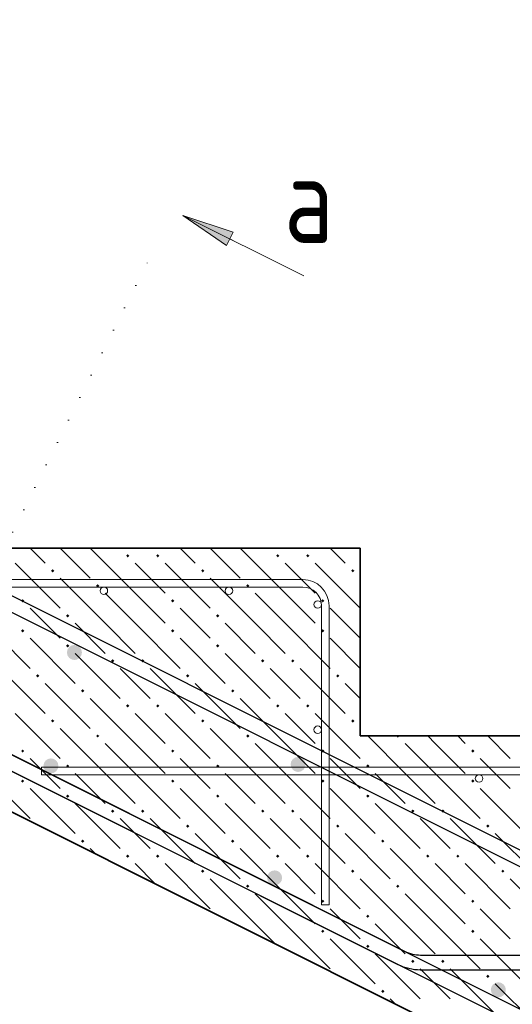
# Model space of a CAD drawing. Header units: millimetres. Extents: x 0 to 21005, y 0 to 14850.
# Tile 8 of 22: x 10229 to 11214, y 9510 to 11477. Entities that reach past the tile are written whole.
import ezdxf

# ---------------------------------------------------------------- set-up
doc = ezdxf.new("R2010")
doc.units = ezdxf.units.MM
doc.linetypes.add('______9', pattern=[50, 0, -50])
doc.layers.add('ЖБ Лестница', color=7, linetype='Continuous', lineweight=25, true_color=0xe0e0ff)
for name, color, linetype, lineweight in [('Обрамление проемов стержнями', 7, 'Continuous', 25), ('Общий01', 7, 'Continuous', 13), ('Фоновоя арматура Х1', 7, 'Continuous', 25)]:
    doc.layers.add(name, color=color, linetype=linetype, lineweight=lineweight)
doc.styles.add('ISOCPEUR', font='txt')

msp = doc.modelspace()

# ---------------------------------------------------------------- hatches: boundary and pattern name
at = {"layer": 'ЖБ Лестница', "linetype": 'Continuous', "lineweight": 18, "transparency": 33554687}
for points in [[(10441.9, 10406), (10445.1, 10409.2), (10448.4, 10406), (10445.1, 10402.7)], [(10501.9, 10406), (10505.1, 10409.2), (10508.4, 10406), (10505.1, 10402.7)], [(10741.9, 10406), (10745.1, 10409.2), (10748.4, 10406), (10745.1, 10402.7)], [(10801.9, 10406), (10805.1, 10409.2), (10808.4, 10406), (10805.1, 10402.7)], [(10291.9, 10376), (10295.1, 10379.2), (10298.4, 10376), (10295.1, 10372.7)], [(10591.9, 10376), (10595.1, 10379.2), (10598.4, 10376), (10595.1, 10372.7)], [(10891.9, 10376), (10895.1, 10379.2), (10898.4, 10376), (10895.1, 10372.7)], [(10381.9, 10346), (10385.1, 10349.2), (10388.4, 10346), (10385.1, 10342.7)], [(10681.9, 10346), (10685.1, 10349.2), (10688.4, 10346), (10685.1, 10342.7)], [(10231.9, 10316), (10235.1, 10319.2), (10238.4, 10316), (10235.1, 10312.7)], [(10531.9, 10316), (10535.1, 10319.2), (10538.4, 10316), (10535.1, 10312.7)], [(10831.9, 10316), (10835.1, 10319.2), (10838.4, 10316), (10835.1, 10312.7)], [(10321.9, 10286), (10325.1, 10289.2), (10328.4, 10286), (10325.1, 10282.7)], [(10621.9, 10286), (10625.1, 10289.2), (10628.4, 10286), (10625.1, 10282.7)], [(10231.9, 10256), (10235.1, 10259.2), (10238.4, 10256), (10235.1, 10252.7)], [(10531.9, 10256), (10535.1, 10259.2), (10538.4, 10256), (10535.1, 10252.7)], [(10831.9, 10256), (10835.1, 10259.2), (10838.4, 10256), (10835.1, 10252.7)], [(10321.9, 10226), (10325.1, 10229.2), (10328.4, 10226), (10325.1, 10222.7)], [(10621.9, 10226), (10625.1, 10229.2), (10628.4, 10226), (10625.1, 10222.7)], [(10411.9, 10196), (10415.1, 10199.2), (10418.4, 10196), (10415.1, 10192.7)], [(10471.9, 10196), (10475.1, 10199.2), (10478.4, 10196), (10475.1, 10192.7)], [(10711.9, 10196), (10715.1, 10199.2), (10718.4, 10196), (10715.1, 10192.7)], [(10771.9, 10196), (10775.1, 10199.2), (10778.4, 10196), (10775.1, 10192.7)], [(10261.9, 10166), (10265.1, 10169.2), (10268.4, 10166), (10265.1, 10162.7)], [(10561.9, 10166), (10565.1, 10169.2), (10568.4, 10166), (10565.1, 10162.7)], [(10861.9, 10166), (10865.1, 10169.2), (10868.4, 10166), (10865.1, 10162.7)], [(10351.9, 10136), (10355.1, 10139.2), (10358.4, 10136), (10355.1, 10132.7)], [(10651.9, 10136), (10655.1, 10139.2), (10658.4, 10136), (10655.1, 10132.7)], [(10441.9, 10106), (10445.1, 10109.2), (10448.4, 10106), (10445.1, 10102.7)], [(10501.9, 10106), (10505.1, 10109.2), (10508.4, 10106), (10505.1, 10102.7)], [(10741.9, 10106), (10745.1, 10109.2), (10748.4, 10106), (10745.1, 10102.7)], [(10801.9, 10106), (10805.1, 10109.2), (10808.4, 10106), (10805.1, 10102.7)], [(10291.9, 10076), (10295.1, 10079.2), (10298.4, 10076), (10295.1, 10072.7)], [(10591.9, 10076), (10595.1, 10079.2), (10598.4, 10076), (10595.1, 10072.7)], [(10891.9, 10076), (10895.1, 10079.2), (10898.4, 10076), (10895.1, 10072.7)], [(10381.9, 10046), (10385.1, 10049.2), (10388.4, 10046), (10385.1, 10042.7)], [(10681.9, 10046), (10685.1, 10049.2), (10688.4, 10046), (10685.1, 10042.7)], [(10981.9, 10046), (10988.4, 10046), (10985.1, 10042.7)], [(10231.9, 10016), (10235.1, 10019.2), (10238.4, 10016), (10235.1, 10012.7)], [(10531.9, 10016), (10535.1, 10019.2), (10538.4, 10016), (10535.1, 10012.7)], [(10831.9, 10016), (10835.1, 10019.2), (10838.4, 10016), (10835.1, 10012.7)], [(11131.9, 10016), (11135.1, 10019.2), (11138.4, 10016), (11135.1, 10012.7)], [(10321.9, 9986), (10325.1, 9989.2), (10328.4, 9986), (10325.1, 9982.7)], [(10621.9, 9986), (10625.1, 9989.2), (10628.4, 9986), (10625.1, 9982.7)], [(10921.9, 9986), (10925.1, 9989.2), (10928.4, 9986), (10925.1, 9982.7)], [(10231.9, 9956), (10235.1, 9959.2), (10238.4, 9956), (10235.1, 9952.7)], [(10531.9, 9956), (10535.1, 9959.2), (10538.4, 9956), (10535.1, 9952.7)], [(10831.9, 9956), (10835.1, 9959.2), (10838.4, 9956), (10835.1, 9952.7)], [(11131.9, 9956), (11135.1, 9959.2), (11138.4, 9956), (11135.1, 9952.7)], [(10321.9, 9926), (10325.1, 9929.2), (10328.4, 9926), (10325.1, 9922.7)], [(10621.9, 9926), (10625.1, 9929.2), (10628.4, 9926), (10625.1, 9922.7)], [(10921.9, 9926), (10925.1, 9929.2), (10928.4, 9926), (10925.1, 9922.7)], [(10411.9, 9896), (10415.1, 9899.2), (10418.4, 9896), (10415.1, 9892.7)], [(10471.9, 9896), (10475.1, 9899.2), (10478.4, 9896), (10475.1, 9892.7)], [(10711.9, 9896), (10715.1, 9899.2), (10718.4, 9896), (10715.1, 9892.7)], [(10771.9, 9896), (10775.1, 9899.2), (10778.4, 9896), (10775.1, 9892.7)], [(11011.9, 9896), (11015.1, 9899.2), (11018.4, 9896), (11015.1, 9892.7)], [(11071.9, 9896), (11075.1, 9899.2), (11078.4, 9896), (11075.1, 9892.7)], [(10264.6, 9868.7), (10265.1, 9869.2), (10266.6, 9867.7)], [(10561.9, 9866), (10565.1, 9869.2), (10568.4, 9866), (10565.1, 9862.7)], [(10861.9, 9866), (10865.1, 9869.2), (10868.4, 9866), (10865.1, 9862.7)], [(11161.9, 9866), (11165.1, 9869.2), (11168.4, 9866), (11165.1, 9862.7)], [(10351.9, 9836), (10355.1, 9839.2), (10358.4, 9836), (10355.1, 9832.7)], [(10651.9, 9836), (10655.1, 9839.2), (10658.4, 9836), (10655.1, 9832.7)], [(10951.9, 9836), (10955.1, 9839.2), (10958.4, 9836), (10955.1, 9832.7)], [(10441.9, 9806), (10445.1, 9809.2), (10448.4, 9806), (10445.1, 9802.7)], [(10501.9, 9806), (10505.1, 9809.2), (10508.4, 9806), (10505.1, 9802.7)], [(10741.9, 9806), (10745.1, 9809.2), (10748.4, 9806), (10745.1, 9802.7)], [(10801.9, 9806), (10805.1, 9809.2), (10808.4, 9806), (10805.1, 9802.7)], [(11041.9, 9806), (11045.1, 9809.2), (11048.4, 9806), (11045.1, 9802.7)], [(11101.9, 9806), (11105.1, 9809.2), (11108.4, 9806), (11105.1, 9802.7)], [(10591.9, 9776), (10595.1, 9779.2), (10598.4, 9776), (10595.1, 9772.7)], [(10891.9, 9776), (10895.1, 9779.2), (10898.4, 9776), (10895.1, 9772.7)], [(11191.9, 9776), (11195.1, 9779.2), (11198.4, 9776), (11195.1, 9772.7)], [(10681.9, 9746), (10685.1, 9749.2), (10688.4, 9746), (10685.1, 9742.7)], [(10981.9, 9746), (10985.1, 9749.2), (10988.4, 9746), (10985.1, 9742.7)], [(10831.9, 9716), (10835.1, 9719.2), (10838.4, 9716), (10835.1, 9712.7)], [(11131.9, 9716), (11135.1, 9719.2), (11138.4, 9716), (11135.1, 9712.7)], [(10624.6, 9688.7), (10625.1, 9689.2), (10626.6, 9687.7)], [(10921.9, 9686), (10925.1, 9689.2), (10928.4, 9686), (10925.1, 9682.7)], [(10831.9, 9656), (10835.1, 9659.2), (10838.4, 9656), (10835.1, 9652.7)], [(11131.9, 9656), (11135.1, 9659.2), (11138.4, 9656), (11135.1, 9652.7)], [(10921.9, 9626), (10925.1, 9629.2), (10928.4, 9626), (10925.1, 9622.7)], [(11011.9, 9596), (11015.1, 9599.2), (11018.4, 9596), (11015.1, 9592.7)], [(11071.9, 9596), (11075.1, 9599.2), (11078.4, 9596), (11075.1, 9592.7)], [(10864.6, 9568.7), (10865.1, 9569.2), (10866.6, 9567.7)], [(11161.9, 9566), (11165.1, 9569.2), (11168.4, 9566), (11165.1, 9562.7)], [(10951.9, 9536), (10955.1, 9539.2), (10958.4, 9536), (10955.1, 9532.7)]]:
    msp.add_hatch(color=7, dxfattribs=at).paths.add_polyline_path(points, flags=16)
at = {"layer": 'Общий01', "linetype": 'Continuous', "lineweight": 13, "transparency": 33554687}
msp.add_hatch(color=7, dxfattribs=at).paths.add_polyline_path([(10642.8, 11025.4), (10555.6, 11085.8), (10656.2, 11052.2)], flags=16)
at = {"layer": 'Фоновоя арматура Х1', "linetype": 'Continuous', "lineweight": 35, "transparency": 33554687}
for points in [[(10353.6, 10212.7), (10352.5, 10218.5), (10349.2, 10223.4), (10344.4, 10226.6), (10338.6, 10227.7), (10332.9, 10226.6), (10328, 10223.4), (10324.8, 10218.5), (10323.6, 10212.7), (10324.8, 10207), (10328, 10202.1), (10332.9, 10198.9), (10338.6, 10197.7), (10344.4, 10198.9), (10349.2, 10202.1), (10352.5, 10207)], [(10306.7, 9986.2), (10305.5, 9992), (10302.3, 9996.8), (10297.4, 10000.1), (10291.7, 10001.2), (10285.9, 10000.1), (10281.1, 9996.8), (10277.8, 9992), (10276.7, 9986.2), (10277.8, 9980.5), (10281.1, 9975.6), (10285.9, 9972.4), (10291.7, 9971.2), (10297.4, 9972.4), (10302.3, 9975.6), (10305.5, 9980.5)], [(10800.9, 9989.1), (10799.7, 9994.9), (10796.5, 9999.7), (10791.6, 10003), (10785.9, 10004.1), (10780.1, 10003), (10775.2, 9999.7), (10772, 9994.9), (10770.9, 9989.1), (10772, 9983.4), (10775.2, 9978.5), (10780.1, 9975.3), (10785.9, 9974.1), (10791.6, 9975.3), (10796.5, 9978.5), (10799.7, 9983.4)], [(10753.9, 9762.6), (10752.8, 9768.4), (10749.5, 9773.2), (10744.6, 9776.5), (10738.9, 9777.6), (10733.2, 9776.5), (10728.3, 9773.2), (10725, 9768.4), (10723.9, 9762.6), (10725, 9756.9), (10728.3, 9752), (10733.2, 9748.8), (10738.9, 9747.6), (10744.6, 9748.8), (10749.5, 9752), (10752.8, 9756.9)], [(11201.1, 9539), (11200, 9544.8), (11196.7, 9549.6), (11191.9, 9552.9), (11186.1, 9554), (11180.4, 9552.9), (11175.5, 9549.6), (11172.3, 9544.8), (11171.1, 9539), (11172.3, 9533.3), (11175.5, 9528.4), (11180.4, 9525.2), (11186.1, 9524), (11191.9, 9525.2), (11196.7, 9528.4), (11200, 9533.3)]]:
    msp.add_hatch(color=7, dxfattribs=at).paths.add_polyline_path(points)

# ---------------------------------------------------------------- linework, layer by layer
at = {"color": 7, "linetype": 'Continuous', "lineweight": 25, "transparency": 33554687}
for points in [[(3421.2, 12467.6), (5908.1, 12467.6), (5913.7, 12467.4), (5919.5, 12466.8), (5925.2, 12466), (5930.8, 12464.8), (5936.3, 12463.3), (5941.8, 12461.5), (5947.1, 12459.5), (5952.3, 12457.2), (12339.6, 9263.5)], [(12326.8, 9236.4), (5939.4, 12430.1), (5935.6, 12431.8), (5931.7, 12433.3), (5927.8, 12434.5), (5923.9, 12435.6), (5919.9, 12436.4), (5915.8, 12437), (5911.7, 12437.4), (5907.5, 12437.6), (3421.2, 12437.6), (3421.2, 12467.6)], [(11650.8, 9256.4), (5271.7, 12445.9), (5267.9, 12447.6), (5264, 12449.1), (5260.1, 12450.4), (5256.1, 12451.4), (5252.1, 12452.3), (5248.1, 12452.9), (5243.9, 12453.3), (5239.8, 12453.5), (4010.1, 12453.5), (4010.1, 12483.5), (5240.4, 12483.5), (5246, 12483.2), (5251.7, 12482.7), (5257.4, 12481.8), (5263, 12480.7), (5268.6, 12479.2), (5274, 12477.4), (5279.4, 12475.3), (5284.5, 12473), (11663.6, 9283.5)]]:
    msp.add_lwpolyline(points, dxfattribs=at)
at = {"color": 38, "linetype": 'Continuous', "lineweight": 25, "true_color": 0x5f1e0f, "transparency": 33554687}
msp.add_lwpolyline([(19097.6, 9578.5), (11029.9, 9578.5), (11024.3, 9578.7), (11018.6, 9579.2), (11012.9, 9580.1), (11007.3, 9581.3), (11001.7, 9582.7), (10996.2, 9584.5), (10990.9, 9586.6), (10985.8, 9588.9), (9884.1, 10139.7), (9897.5, 10166.5), (10998.6, 9616), (11002.4, 9614.3), (11006.3, 9612.8), (11010.2, 9611.5), (11014.2, 9610.5), (11018.2, 9609.6), (11022.2, 9609), (11026.4, 9608.6), (11030.6, 9608.5), (19097.6, 9608.5), (19097.6, 9578.5)], dxfattribs=at)
at = {"layer": 'ЖБ Лестница', "color": 7, "linetype": 'Continuous', "lineweight": 35, "transparency": 33554687}
for p, q in [((5910.1, 12046), (11660.1, 9171)), ((10910.1, 10421), (10160.1, 10421)), ((10910.1, 10046), (10910.1, 10421)), ((11660.1, 10046), (10910.1, 10046))]:
    msp.add_line(p, q, dxfattribs=at)
at = {"layer": 'ЖБ Лестница', "color": 9, "linetype": 'Continuous', "lineweight": 18, "true_color": 0xc7c7c7, "transparency": 33554687}
for p, q in [((10250.1, 10421), (10280.1, 10391)), ((10310.1, 10421), (10370.1, 10361)), ((10460.1, 10331), (10370.1, 10421)), ((10430.1, 10421), (10430.1, 10421)), ((10490.1, 10421), (10490.1, 10421)), ((10550.1, 10421), (10580.1, 10391)), ((10610.1, 10421), (10670.1, 10361)), ((10760.1, 10331), (10670.1, 10421)), ((10730.1, 10421), (10730.1, 10421)), ((10790.1, 10421), (10790.1, 10421)), ((10850.1, 10421), (10880.1, 10391)), ((10220.1, 10391), (10310.1, 10301)), ((10460.1, 10391), (10520.1, 10331)), ((10520.1, 10391), (10610.1, 10301)), ((10760.1, 10391), (10820.1, 10331)), ((10820.1, 10391), (10910.1, 10301)), ((10400.1, 10271), (10310.1, 10361)), ((10700.1, 10271), (10610.1, 10361)), ((10910.1, 10361), (10910.1, 10361)), ((10400.1, 10331), (10460.1, 10271)), ((10460.1, 10331), (10520.1, 10271)), ((10700.1, 10331), (10760.1, 10271)), ((10760.1, 10331), (10820.1, 10271)), ((10280.1, 10271), (10250.1, 10301)), ((10580.1, 10271), (10550.1, 10301)), ((10880.1, 10271), (10850.1, 10301)), ((10160.1, 10271), (10250.1, 10181)), ((10310.1, 10241), (10280.1, 10271)), ((10340.1, 10271), (10400.1, 10211)), ((10400.1, 10271), (10460.1, 10211)), ((10460.1, 10271), (10550.1, 10181)), ((10610.1, 10241), (10580.1, 10271)), ((10640.1, 10271), (10700.1, 10211)), ((10700.1, 10271), (10760.1, 10211)), ((10760.1, 10271), (10850.1, 10181)), ((10910.1, 10241), (10880.1, 10271)), ((10250.1, 10241), (10340.1, 10151)), ((10550.1, 10241), (10640.1, 10151)), ((10850.1, 10241), (10910.1, 10181)), ((10340.1, 10211), (10430.1, 10121)), ((10640.1, 10211), (10730.1, 10121)), ((10190.1, 10181), (10280.1, 10091)), ((10460.1, 10151), (10430.1, 10181)), ((10490.1, 10181), (10580.1, 10091)), ((10760.1, 10151), (10730.1, 10181)), ((10790.1, 10181), (10880.1, 10091)), ((10280.1, 10151), (10370.1, 10061)), ((10490.1, 10121), (10460.1, 10151)), ((10580.1, 10151), (10670.1, 10061)), ((10790.1, 10121), (10760.1, 10151)), ((10880.1, 10151), (10910.1, 10121)), ((10460.1, 10031), (10370.1, 10121)), ((10760.1, 10031), (10670.1, 10121)), ((10220.1, 10091), (10310.1, 10001)), ((10460.1, 10091), (10520.1, 10031)), ((10520.1, 10091), (10610.1, 10001)), ((10760.1, 10091), (10820.1, 10031)), ((10820.1, 10091), (10910.1, 10001)), ((10400.1, 9971), (10310.1, 10061)), ((10700.1, 9971), (10610.1, 10061)), ((10910.1, 10061), (10910.1, 10061)), ((10400.1, 10031), (10460.1, 9971)), ((10460.1, 10031), (10520.1, 9971)), ((10700.1, 10031), (10760.1, 9971)), ((10760.1, 10031), (10820.1, 9971)), ((11000.1, 9971), (10925.1, 10046)), ((11000.1, 10031), (11060.1, 9971)), ((11060.1, 10031), (11045.1, 10046)), ((11060.1, 10031), (11120.1, 9971)), ((11105.1, 10046), (11120.1, 10031)), ((11165.1, 10046), (11210.1, 10001)), ((10280.1, 9971), (10250.1, 10001)), ((10580.1, 9971), (10550.1, 10001)), ((10880.1, 9971), (10850.1, 10001)), ((11180.1, 9971), (11150.1, 10001)), ((10160.1, 9971), (10250.1, 9881)), ((10310.1, 9941), (10280.1, 9971)), ((10340.1, 9971), (10400.1, 9911)), ((10400.1, 9971), (10460.1, 9911)), ((10460.1, 9971), (10550.1, 9881)), ((10610.1, 9941), (10580.1, 9971)), ((10640.1, 9971), (10700.1, 9911)), ((10700.1, 9971), (10760.1, 9911)), ((10760.1, 9971), (10850.1, 9881)), ((10910.1, 9941), (10880.1, 9971)), ((10940.1, 9971), (11000.1, 9911)), ((11000.1, 9971), (11060.1, 9911)), ((11060.1, 9971), (11150.1, 9881)), ((11210.1, 9941), (11180.1, 9971)), ((10250.1, 9941), (10340.1, 9851)), ((10550.1, 9941), (10640.1, 9851)), ((10850.1, 9941), (10940.1, 9851)), ((11150.1, 9941), (11240.1, 9851)), ((10340.1, 9911), (10430.1, 9821)), ((10640.1, 9911), (10730.1, 9821)), ((10940.1, 9911), (11030.1, 9821)), ((10460.1, 9851), (10430.1, 9881)), ((10490.1, 9881), (10580.1, 9791)), ((10760.1, 9851), (10730.1, 9881)), ((10790.1, 9881), (10880.1, 9791)), ((11060.1, 9851), (11030.1, 9881)), ((11090.1, 9881), (11180.1, 9791)), ((10490.1, 9821), (10460.1, 9851)), ((10580.1, 9851), (10670.1, 9761)), ((10790.1, 9821), (10760.1, 9851)), ((10880.1, 9851), (10970.1, 9761)), ((11090.1, 9821), (11060.1, 9851)), ((11180.1, 9851), (11270.1, 9761)), ((10380.1, 9811), (10370.1, 9821)), ((10760.1, 9731), (10670.1, 9821)), ((11060.1, 9731), (10970.1, 9821)), ((10460.1, 9791), (10500.1, 9751)), ((10520.1, 9791), (10610.1, 9701)), ((10760.1, 9791), (10820.1, 9731)), ((10820.1, 9791), (10910.1, 9701)), ((11060.1, 9791), (11120.1, 9731)), ((11120.1, 9791), (11210.1, 9701)), ((10700.1, 9671), (10610.1, 9761)), ((11000.1, 9671), (10910.1, 9761)), ((11300.1, 9671), (11210.1, 9761)), ((10700.1, 9731), (10760.1, 9671)), ((10760.1, 9731), (10820.1, 9671)), ((11000.1, 9731), (11060.1, 9671)), ((11060.1, 9731), (11120.1, 9671)), ((10880.1, 9671), (10850.1, 9701)), ((11180.1, 9671), (11150.1, 9701)), ((10700.1, 9671), (10740.1, 9631)), ((10760.1, 9671), (10850.1, 9581)), ((10910.1, 9641), (10880.1, 9671)), ((10940.1, 9671), (11000.1, 9611)), ((11000.1, 9671), (11060.1, 9611)), ((11060.1, 9671), (11150.1, 9581)), ((11210.1, 9641), (11180.1, 9671)), ((10850.1, 9641), (10940.1, 9551)), ((11150.1, 9641), (11240.1, 9551)), ((10940.1, 9611), (11030.1, 9521)), ((11060.1, 9551), (11030.1, 9581)), ((11090.1, 9581), (11180.1, 9491)), ((11090.1, 9521), (11060.1, 9551)), ((11180.1, 9551), (11270.1, 9461)), ((10980.1, 9511), (10970.1, 9521))]:
    msp.add_line(p, q, dxfattribs=at)
at = {"layer": 'Обрамление проемов стержнями', "color": 7, "linetype": 'Continuous', "lineweight": 13, "transparency": 33554687}
for p, q in [((10795.1, 10358.5), (9522.6, 10358.5)), ((10795.1, 10343.5), (9522.6, 10343.5)), ((10832.6, 10306), (10832.6, 9708.5)), ((10847.6, 10306), (10847.6, 9708.5)), ((10272.6, 9968.5), (10272.6, 9983.5)), ((11545.1, 9983.5), (10272.6, 9983.5)), ((11545.1, 9968.5), (10272.6, 9968.5)), ((10832.6, 9708.5), (10847.6, 9708.5))]:
    msp.add_line(p, q, dxfattribs=at)
at = {"layer": 'Обрамление проемов стержнями', "color": 7, "linetype": 'Continuous', "lineweight": 18, "transparency": 33554687}
for centre in [(10397.6, 10336), (10647.6, 10336), (10825.1, 10308.5), (10825.1, 10058.5), (11147.6, 9961)]:
    msp.add_circle(centre, 7.5, dxfattribs=at)
at = {"layer": 'Обрамление проемов стержнями', "color": 7, "linetype": 'Continuous', "lineweight": 13, "transparency": 33554687}
for radius in [52.5, 37.5]:
    msp.add_arc((10795.1, 10306), radius, 0, 90, dxfattribs=at)
at = {"layer": 'Общий01', "color": 7, "linetype": 'Continuous', "lineweight": 13, "transparency": 33554687}
for p, q in [((10555.6, 11085.8), (10797.1, 10965)), ((10555.6, 11085.8), (10555.6, 11085.8)), ((10555.6, 11085.8), (10555.6, 11085.8)), ((10555.6, 11085.8), (10555.6, 11085.8)), ((10555.6, 11085.8), (10656.2, 11052.2)), ((10642.8, 11025.4), (10555.6, 11085.8)), ((10656.2, 11052.2), (10642.8, 11025.4)), ((10649.5, 11038.8), (10656.2, 11035.4))]:
    msp.add_line(p, q, dxfattribs=at)
at = {"layer": 'Общий01', "color": 7, "linetype": '______9', "lineweight": 13, "transparency": 33554687}
msp.add_line((9946.1, 9915.1), (10501.9, 11026.7), dxfattribs=at)

# ---------------------------------------------------------------- texts
at = {"layer": 'Общий01', "color": 7, "linetype": 'Continuous', "lineweight": 35, "transparency": 33554687, "insert": (10758, 11030.8), "char_height": 175, "width": 209.898, "attachment_point": 7, "style": 'ISOCPEUR'}
msp.add_mtext('\\W0.80;а', dxfattribs=at)

doc.saveas('drawing.dxf')
